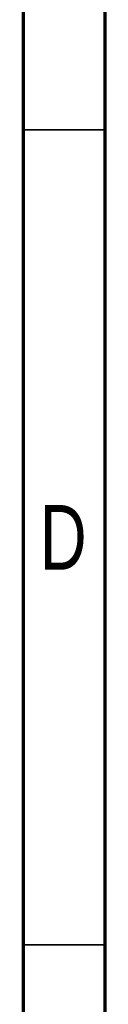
# Model space of a CAD drawing. Header units: millimetres. Extents: x 15 to 415, y 5 to 292.
# Tile 32 of 33: x 410 to 415, y 145 to 205. Entities that reach past the tile are written whole.
import ezdxf

# ---------------------------------------------------------------- set-up
doc = ezdxf.new("R2010")
doc.units = ezdxf.units.MM
doc.styles.add('SLDTEXTSTYLE0', font='TXT', dxfattribs={"width": 0.75})

msp = doc.modelspace()

# ---------------------------------------------------------------- linework, layer by layer
at = {"color": 7, "linetype": 'Continuous', "lineweight": 70}
for p, q in [((415, 292), (415, 5)), ((410, 287), (410, 10))]:
    msp.add_line(p, q, dxfattribs=at)
at = {"color": 7, "linetype": 'Continuous', "lineweight": 35}
for p, q in [((410, 198.5), (415, 198.5)), ((415, 148.5), (410, 148.5)), ((410, 148.5), (415, 148.5))]:
    msp.add_line(p, q, dxfattribs=at)

# ---------------------------------------------------------------- texts
at = {"color": 7, "linetype": 'Continuous', "lineweight": 0, "insert": (412.453, 175.484), "char_height": 3.969, "attachment_point": 2, "style": 'SLDTEXTSTYLE0'}
msp.add_mtext('D', dxfattribs=at)

doc.saveas('drawing.dxf')
